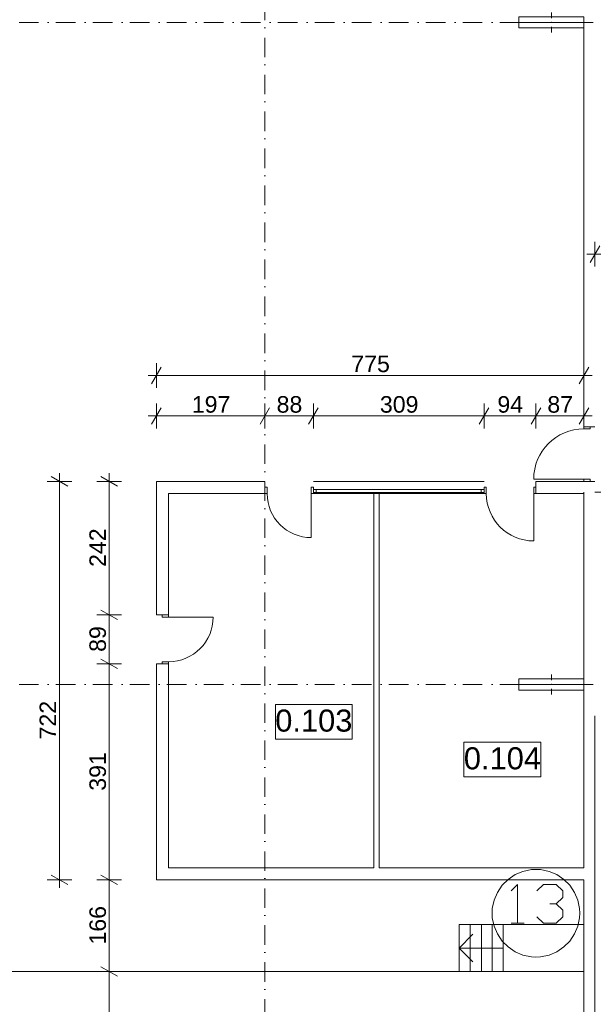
# Model space of a CAD drawing. Extents: x -283435 to 14216, y -77540 to 30522.
# Tile 7 of 177: x -241245 to -230849, y -40897 to -23050. Entities that reach past the tile are written whole.
import ezdxf

# ---------------------------------------------------------------- set-up
doc = ezdxf.new("R2010")
doc.units = 0
doc.header["$MEASUREMENT"] = 0
doc.linetypes.add('Kropki i Kreski', pattern=[670.277762, 352.777767, -176.388884, 0, -141.111112])
for name, color, linetype in [('Drzwi ArchiCAD', 7, 'Continuous'), ('HYDRANTY', 7, 'Continuous'), ('Okna ArchiCADa', 7, 'Continuous'), ('SŁUPY', 7, 'Continuous'), ('WYMIARY', 7, 'Continuous'), ('ŚCIANY', 7, 'Continuous')]:
    doc.layers.add(name, color=color, linetype=linetype)
for name, color, linetype, lineweight in [('Drzwi ArchiCAD_Nr_Pióra__3', 3, 'Continuous', 18), ('Drzwi ArchiCAD_Nr_Pióra__7', 7, 'Continuous', 18), ('HYDRANTY_Nr_Pióra__5', 5, 'Continuous', 18), ('LINIE_Nr_Pióra__5', 5, 'Continuous', 18), ('Okna ArchiCADa_Nr_Pióra__23', 23, 'Continuous', 18), ('Okna ArchiCADa_Nr_Pióra__3', 3, 'Continuous', 18), ('Okna ArchiCADa_Nr_Pióra__7', 7, 'Continuous', 18), ('OPISY_Nr_Pióra__65', 65, 'Continuous', 18), ('OPISY_Nr_Pióra__86', 86, 'Continuous', 18), ('OSIE_Nr_Pióra__5', 5, 'Continuous', 18), ('OSIE_Nr_Pióra__7', 7, 'Continuous', 18), ('SŁUPY_Nr_Pióra__20', 20, 'Continuous', 18), ('WYMIARY_Nr_Pióra__4', 4, 'Continuous', 18), ('WYMIARY_Nr_Pióra__5', 5, 'Continuous', 18), ('ŚCIANY_Nr_Pióra__7', 7, 'Continuous', 18)]:
    doc.layers.add(name, color=color, linetype=linetype, lineweight=lineweight)
doc.layers.add('SŁUPY_Nr_Pióra__28', color=7, linetype='Continuous', lineweight=18, true_color=0x260900)
doc.styles.add('GENERATED_STYLE_1', font='arial.ttf')
doc.styles.add('GENERATED_STYLE_2', font='txt')
doc.dimstyles.new('GENERATED_STYLE__1', dxfattribs={"dimtxt": 300, "dimasz": 228, "dimexe": 0.18, "dimexo": 0, "dimgap": 0.09, "dimtad": 1, "dimdec": 0, "dimlfac": 0.1, "dimzin": 0, "dimdsep": 46, "dimtxsty": 'GENERATED_STYLE_2', "dimblk": 'ARROWHEAD_2', "dimblk1": 'ARROWHEAD_2', "dimblk2": 'ARROWHEAD_2', "dimcen": 0.09, "dimclrd": 256, "dimclre": 256, "dimclrt": 256, "dimazin": 0, "dimtfac": 1, "dimtdec": 4, "dimtmove": 0, "dimatfit": 3, "dimfxl": 1, "dimtolj": 1, "dimtzin": 0, "dimarcsym": 0})
doc.dimstyles.new('GENERATED_STYLE__2', dxfattribs={"dimtxt": 300, "dimasz": 228, "dimexe": 0.18, "dimexo": 0, "dimgap": 0.09, "dimtad": 1, "dimtih": 1, "dimtoh": 1, "dimdec": 0, "dimlfac": 0.1, "dimzin": 0, "dimdsep": 46, "dimtxsty": 'GENERATED_STYLE_2', "dimblk": 'ARROWHEAD_2', "dimblk1": 'ARROWHEAD_2', "dimblk2": 'ARROWHEAD_2', "dimcen": 0.09, "dimclrd": 256, "dimclre": 256, "dimclrt": 256, "dimazin": 0, "dimtfac": 1, "dimtdec": 4, "dimtmove": 0, "dimatfit": 3, "dimfxl": 1, "dimtolj": 1, "dimtzin": 0, "dimarcsym": 0})
doc.dimstyles.new('GENERATED_STYLE__4', dxfattribs={"dimtxt": 300, "dimasz": 228, "dimexe": 0.18, "dimexo": 0, "dimgap": 0.09, "dimtad": 1, "dimdec": 0, "dimlfac": 0.1, "dimzin": 0, "dimdsep": 46, "dimtxsty": 'GENERATED_STYLE_2', "dimblk": 'ARROWHEAD_2', "dimblk1": 'ARROWHEAD_2', "dimblk2": 'ARROWHEAD_2', "dimcen": 0.09, "dimclrd": 256, "dimclre": 256, "dimclrt": 256, "dimazin": 0, "dimtfac": 1, "dimtdec": 4, "dimtmove": 2, "dimatfit": 3, "dimfxl": 1, "dimtolj": 1, "dimtzin": 0, "dimarcsym": 0})

# ---------------------------------------------------------------- blocks, each defined once
blk = doc.blocks.new('Ściana_6', base_point=(-231019, -47752))
at = {"layer": 'ŚCIANY_Nr_Pióra__7', "linetype": 'Continuous'}
for p, q in [((-231019, -35670), (-231019, -38422)), ((-230819, -47952), (-230819, -35670)), ((-231019, -38642), (-231019, -47752))]:
    blk.add_line(p, q, dxfattribs=at)
blk = doc.blocks.new('O M panel zakrzywiony 12_43')
at = {"layer": 'Okna ArchiCADa_Nr_Pióra__23', "linetype": 'Continuous'}
for p, q in [((-1496, 0), (-1546, 0)), ((-1496, -50), (-1496, 0)), ((1546, 0), (1496, 0)), ((1496, 0), (1496, -50)), ((-1546, -50), (-1496, -50)), ((1496, -50), (1546, -50))]:
    blk.add_line(p, q, dxfattribs=at)
at = {"layer": 'Okna ArchiCADa_Nr_Pióra__3', "linetype": 'Continuous'}
for p, q in [((-1546, 150), (1546, 150)), ((1496, 0), (-1496, 0)), ((-1546, -70), (1546, -70)), ((-1496, -50), (1496, -50))]:
    blk.add_line(p, q, dxfattribs=at)
at = {"layer": 'Okna ArchiCADa_Nr_Pióra__7', "linetype": 'Continuous'}
for p, q in [((-1546, 0), (-1546, -50)), ((1546, 0), (1546, -50))]:
    blk.add_line(p, q, dxfattribs=at)
blk = doc.blocks.new('D1 Drzwi proste 12_24')
at = {"layer": 'Drzwi ArchiCAD_Nr_Pióra__3', "linetype": 'Continuous'}
for p, q in [((430, 0), (430, 860)), ((-430, 0), (-470, 0)), ((-470, 0), (-470, -115)), ((-430, -115), (-430, 0)), ((470, 0), (430, 0)), ((430, 0), (430, -115)), ((470, -115), (470, 0)), ((-470, -115), (-430, -115)), ((430, -115), (470, -115))]:
    blk.add_line(p, q, dxfattribs=at)
blk.add_arc((430, 0), 860, 90, 180, dxfattribs=at)
at = {"layer": 'Drzwi ArchiCAD_Nr_Pióra__7', "linetype": 'Continuous'}
for p, q in [((-470, 0), (-470, -115)), ((470, 0), (470, -115))]:
    blk.add_line(p, q, dxfattribs=at)
blk = doc.blocks.new('D1 Drzwi proste 12_25')
at = {"layer": 'Drzwi ArchiCAD_Nr_Pióra__3', "linetype": 'Continuous'}
for p, q in [((400, 0), (400, 800)), ((-400, 0), (-440, 0)), ((-440, 0), (-440, -115)), ((-400, -115), (-400, 0)), ((440, 0), (400, 0)), ((400, 0), (400, -115)), ((440, -115), (440, 0)), ((-440, -115), (-400, -115)), ((400, -115), (440, -115))]:
    blk.add_line(p, q, dxfattribs=at)
blk.add_arc((400, 0), 800, 90, 180, dxfattribs=at)
at = {"layer": 'Drzwi ArchiCAD_Nr_Pióra__7', "linetype": 'Continuous'}
for p, q in [((-440, 0), (-440, -115)), ((440, 0), (440, -115))]:
    blk.add_line(p, q, dxfattribs=at)
blk = doc.blocks.new('Ściana_123', base_point=(-238768, -31418))
at = {"layer": 'ŚCIANY_Nr_Pióra__7', "linetype": 'Continuous'}
for p, q in [((-236801, -31418), (-238768, -31418)), ((-236801, -31523), (-236801, -31418)), ((-236801, -31638), (-236801, -31523)), ((-231889, -31523), (-231889, -31418)), ((-231019, -31418), (-231889, -31418)), ((-231889, -31638), (-231889, -31523)), ((-238548, -31638), (-236801, -31638)), ((-231889, -31638), (-231019, -31638))]:
    blk.add_line(p, q, dxfattribs=at)
at = {"layer": 'Drzwi ArchiCAD', "linetype": 'Continuous', "xscale": -1, "rotation": 180}
for name, p in [('D1 Drzwi proste 12_25', (-236361, -31638)), ('D1 Drzwi proste 12_24', (-232359, -31638))]:
    blk.add_blockref(name, p, dxfattribs=at)
at = {"layer": 'Okna ArchiCADa', "linetype": 'Continuous'}
blk.add_blockref('O M panel zakrzywiony 12_43', (-234375, -31568), dxfattribs=at)
blk = doc.blocks.new('D1 Drzwi proste 12_26')
at = {"layer": 'Drzwi ArchiCAD_Nr_Pióra__3', "linetype": 'Continuous'}
for p, q in [((405, 0), (405, 810)), ((-405, 0), (-445, 0)), ((-445, 0), (-445, -115)), ((-405, -115), (-405, 0)), ((445, 0), (405, 0)), ((405, 0), (405, -115)), ((445, -115), (445, 0)), ((-445, -115), (-405, -115)), ((405, -115), (445, -115))]:
    blk.add_line(p, q, dxfattribs=at)
blk.add_arc((405, 0), 810, 90, 180, dxfattribs=at)
at = {"layer": 'Drzwi ArchiCAD_Nr_Pióra__7', "linetype": 'Continuous'}
for p, q in [((-445, 0), (-445, -115)), ((445, 0), (445, -115))]:
    blk.add_line(p, q, dxfattribs=at)
blk = doc.blocks.new('Ściana_124', base_point=(-238768, -31418))
at = {"layer": 'ŚCIANY_Nr_Pióra__7', "linetype": 'Continuous'}
for p, q in [((-238768, -31418), (-238768, -33837)), ((-238548, -33837), (-238548, -31638)), ((-238663, -33837), (-238768, -33837)), ((-238548, -33837), (-238663, -33837)), ((-238663, -34727), (-238768, -34727)), ((-238768, -34727), (-238768, -38642)), ((-238548, -34727), (-238663, -34727)), ((-238548, -38422), (-238548, -34727))]:
    blk.add_line(p, q, dxfattribs=at)
at = {"layer": 'Drzwi ArchiCAD', "linetype": 'Continuous', "xscale": -1, "rotation": 270}
blk.add_blockref('D1 Drzwi proste 12_26', (-238548, -34282), dxfattribs=at)
blk = doc.blocks.new('Ściana_125', base_point=(-238768, -38642))
at = {"layer": 'ŚCIANY_Nr_Pióra__7', "linetype": 'Continuous'}
for p, q in [((-234828, -38422), (-238548, -38422)), ((-231019, -38422), (-234728, -38422)), ((-238768, -38642), (-231019, -38642))]:
    blk.add_line(p, q, dxfattribs=at)
blk = doc.blocks.new('Ściana_126', base_point=(-231019, -35210))
at = {"layer": 'ŚCIANY_Nr_Pióra__7', "linetype": 'Continuous'}
for p, q in [((-231019, -31614), (-231019, -35000)), ((-230679, -31614), (-230819, -31614)), ((-230679, -35210), (-230679, -31614)), ((-231019, -35200), (-231019, -35670))]:
    blk.add_line(p, q, dxfattribs=at)
blk = doc.blocks.new('Ściana_131', base_point=(-234828, -31418))
at = {"layer": 'ŚCIANY_Nr_Pióra__7', "linetype": 'Continuous'}
for p, q in [((-234828, -31638), (-234828, -38422)), ((-234728, -38422), (-234728, -31638))]:
    blk.add_line(p, q, dxfattribs=at)
blk = doc.blocks.new('D1 Drzwi proste 12_127')
at = {"layer": 'Drzwi ArchiCAD_Nr_Pióra__3', "linetype": 'Continuous'}
for p, q in [((455, 0), (455, 910)), ((-455, 0), (-495, 0)), ((-495, 0), (-495, -115)), ((-455, -115), (-455, 0)), ((495, 0), (455, 0)), ((455, 0), (455, -115)), ((495, -115), (495, 0)), ((-495, -115), (-455, -115)), ((455, -115), (495, -115))]:
    blk.add_line(p, q, dxfattribs=at)
blk.add_arc((455, 0), 910, 90, 180, dxfattribs=at)
at = {"layer": 'Drzwi ArchiCAD_Nr_Pióra__7', "linetype": 'Continuous'}
for p, q in [((-495, 0), (-495, -115)), ((495, 0), (495, -115))]:
    blk.add_line(p, q, dxfattribs=at)
blk = doc.blocks.new('Ściana_358', base_point=(-231019, -31614))
at = {"layer": 'ŚCIANY_Nr_Pióra__7', "linetype": 'Continuous'}
for p, q in [((-231019, -23200), (-231019, -30428)), ((-231019, -30428), (-230904, -30428)), ((-230904, -30428), (-230819, -30428)), ((-231019, -31418), (-230904, -31418)), ((-230904, -31418), (-230819, -31418))]:
    blk.add_line(p, q, dxfattribs=at)
at = {"layer": 'Drzwi ArchiCAD', "linetype": 'Continuous', "xscale": -1, "rotation": 90}
blk.add_blockref('D1 Drzwi proste 12_127', (-231019, -30923), dxfattribs=at)
blk = doc.blocks.new('Słup_89', base_point=(-231609, -23100))
at = {"layer": 'SŁUPY_Nr_Pióra__20', "linetype": 'Continuous'}
for p, q in [((-231609, -23020), (-231609, -22920)), ((-231689, -23100), (-232279, -23100)), ((-231609, -23180), (-231609, -23280)), ((-231529, -23100), (-230939, -23100))]:
    blk.add_line(p, q, dxfattribs=at)
blk.add_point((-231609, -23100), dxfattribs=at)
at = {"layer": 'SŁUPY_Nr_Pióra__28', "linetype": 'Continuous', "flags": 128}
blk.add_lwpolyline([(-231019, -23200), (-231019, -23000), (-232199, -23000), (-232199, -23200)], close=True, dxfattribs=at)
blk = doc.blocks.new('Słup_91', base_point=(-231609, -35100))
at = {"layer": 'SŁUPY_Nr_Pióra__20', "linetype": 'Continuous'}
for p, q in [((-231609, -35020), (-231609, -34920)), ((-231689, -35100), (-232279, -35100)), ((-231529, -35100), (-230939, -35100)), ((-231609, -35180), (-231609, -35280))]:
    blk.add_line(p, q, dxfattribs=at)
blk.add_point((-231609, -35100), dxfattribs=at)
at = {"layer": 'SŁUPY_Nr_Pióra__28', "linetype": 'Continuous', "flags": 128}
blk.add_lwpolyline([(-231019, -35200), (-231019, -35000), (-232199, -35000), (-232199, -35200)], close=True, dxfattribs=at)
blk = doc.blocks.new('Linia_157', base_point=(-232481, -39877))
at = {"layer": 'HYDRANTY_Nr_Pióra__5', "linetype": 'Continuous'}
for p, q in [((-233281, -39877), (-233031, -39627)), ((-232481, -39877), (-233281, -39877)), ((-233281, -39877), (-233031, -40127))]:
    blk.add_line(p, q, dxfattribs=at)
blk = doc.blocks.new('*D1795')
at = {"layer": 'WYMIARY_Nr_Pióra__4', "linetype": 'Continuous', "transparency": 16777216}
for p, q in [((-230819, -27524), (-230819, -27074)), ((-225858, -27524), (-225858, -27074)), ((-230966, -27299), (-230819, -27299)), ((-230732, -27149), (-230905, -27449)), ((-230819, -27299), (-225858, -27299)), ((-225771, -27149), (-225944, -27449))]:
    blk.add_line(p, q, dxfattribs=at)
at = {"layer": 'WYMIARY_Nr_Pióra__5', "transparency": 16777216, "char_height": 300, "attachment_point": 1, "style": 'GENERATED_STYLE_1'}
for s, insert in [('{496}', (-228907, -26939)), ('{14}', (-226400, -26939))]:
    blk.add_mtext(s, dxfattribs=dict(at, insert=insert))
blk = doc.blocks.new('ARROWHEAD_2')
at = {"linetype": 'Continuous'}
for p, q in [((0, 0), (-1, 0)), ((-0.378, -0.655), (0.378, 0.655))]:
    blk.add_line(p, q, dxfattribs=at)
blk = doc.blocks.new('*D1827')
at = {"layer": 'WYMIARY_Nr_Pióra__4', "linetype": 'Continuous', "transparency": 16777216}
for p, q in [((-238681, -30083), (-238854, -30383)), ((-238768, -30458), (-238768, -30008)), ((-236715, -30083), (-236888, -30383)), ((-236801, -30458), (-236801, -30008)), ((-238914, -30233), (-238768, -30233)), ((-238768, -30233), (-236801, -30233))]:
    blk.add_line(p, q, dxfattribs=at)
at = {"layer": 'WYMIARY_Nr_Pióra__5', "transparency": 16777216, "insert": (-238126, -29873), "char_height": 300, "attachment_point": 1, "style": 'GENERATED_STYLE_1'}
blk.add_mtext('{197}', dxfattribs=at)
blk = doc.blocks.new('*D1828')
at = {"layer": 'WYMIARY_Nr_Pióra__4', "linetype": 'Continuous', "transparency": 16777216}
for p, q in [((-236715, -30083), (-236888, -30383)), ((-236801, -30458), (-236801, -30008)), ((-235835, -30083), (-236008, -30383)), ((-235921, -30458), (-235921, -30008)), ((-236801, -30233), (-235921, -30233))]:
    blk.add_line(p, q, dxfattribs=at)
at = {"layer": 'WYMIARY_Nr_Pióra__5', "transparency": 16777216, "insert": (-236589, -29873), "char_height": 300, "attachment_point": 1, "style": 'GENERATED_STYLE_1'}
blk.add_mtext('{88}', dxfattribs=at)
blk = doc.blocks.new('*D1829')
at = {"layer": 'WYMIARY_Nr_Pióra__4', "linetype": 'Continuous', "transparency": 16777216}
for p, q in [((-235835, -30083), (-236008, -30383)), ((-235921, -30458), (-235921, -30008)), ((-232742, -30083), (-232915, -30383)), ((-232829, -30458), (-232829, -30008)), ((-235921, -30233), (-232829, -30233))]:
    blk.add_line(p, q, dxfattribs=at)
at = {"layer": 'WYMIARY_Nr_Pióra__5', "transparency": 16777216, "insert": (-234717, -29873), "char_height": 300, "attachment_point": 1, "style": 'GENERATED_STYLE_1'}
blk.add_mtext('{309}', dxfattribs=at)
blk = doc.blocks.new('*D1830')
at = {"layer": 'WYMIARY_Nr_Pióra__4', "linetype": 'Continuous', "transparency": 16777216}
for p, q in [((-232742, -30083), (-232915, -30383)), ((-232829, -30458), (-232829, -30008)), ((-231802, -30083), (-231975, -30383)), ((-231889, -30458), (-231889, -30008)), ((-232829, -30233), (-231889, -30233))]:
    blk.add_line(p, q, dxfattribs=at)
at = {"layer": 'WYMIARY_Nr_Pióra__5', "transparency": 16777216, "insert": (-232587, -29873), "char_height": 300, "attachment_point": 1, "style": 'GENERATED_STYLE_1'}
blk.add_mtext('{94}', dxfattribs=at)
blk = doc.blocks.new('*D1831')
at = {"layer": 'WYMIARY_Nr_Pióra__4', "linetype": 'Continuous', "transparency": 16777216}
for p, q in [((-231802, -30083), (-231975, -30383)), ((-231889, -30458), (-231889, -30008)), ((-231105, -30383), (-230932, -30083)), ((-231019, -30458), (-231019, -30008)), ((-231889, -30233), (-231019, -30233)), ((-231019, -30233), (-230872, -30233))]:
    blk.add_line(p, q, dxfattribs=at)
at = {"layer": 'WYMIARY_Nr_Pióra__5', "transparency": 16777216, "insert": (-231682, -29873), "char_height": 300, "attachment_point": 1, "style": 'GENERATED_STYLE_1'}
blk.add_mtext('{87}', dxfattribs=at)
blk = doc.blocks.new('*D1832')
at = {"layer": 'WYMIARY_Nr_Pióra__4', "linetype": 'Continuous', "transparency": 16777216}
for p, q in [((-239397, -40303), (-239847, -40303)), ((-239772, -40216), (-239472, -40389)), ((-239622, -47752), (-239622, -40303)), ((-239397, -47752), (-239847, -47752)), ((-239772, -47666), (-239472, -47839)), ((-239622, -47899), (-239622, -47752))]:
    blk.add_line(p, q, dxfattribs=at)
at = {"layer": 'WYMIARY_Nr_Pióra__5', "transparency": 16777216, "insert": (-239982, -44369), "char_height": 300, "attachment_point": 1, "rotation": 90, "style": 'GENERATED_STYLE_1'}
blk.add_mtext('{745}', dxfattribs=at)
blk = doc.blocks.new('*D1833')
at = {"layer": 'WYMIARY_Nr_Pióra__4', "linetype": 'Continuous', "transparency": 16777216}
for p, q in [((-239397, -38642), (-239847, -38642)), ((-239772, -38555), (-239472, -38728)), ((-239622, -40303), (-239622, -38642)), ((-239397, -40303), (-239847, -40303)), ((-239772, -40216), (-239472, -40389))]:
    blk.add_line(p, q, dxfattribs=at)
at = {"layer": 'WYMIARY_Nr_Pióra__5', "transparency": 16777216, "insert": (-239982, -39814), "char_height": 300, "attachment_point": 1, "rotation": 90, "style": 'GENERATED_STYLE_1'}
blk.add_mtext('{166}', dxfattribs=at)
blk = doc.blocks.new('*D1834')
at = {"layer": 'WYMIARY_Nr_Pióra__4', "linetype": 'Continuous', "transparency": 16777216}
for p, q in [((-239397, -34727), (-239847, -34727)), ((-239772, -34640), (-239472, -34813)), ((-239622, -38642), (-239622, -34727)), ((-239397, -38642), (-239847, -38642)), ((-239772, -38555), (-239472, -38728))]:
    blk.add_line(p, q, dxfattribs=at)
at = {"layer": 'WYMIARY_Nr_Pióra__5', "transparency": 16777216, "insert": (-239982, -37026), "char_height": 300, "attachment_point": 1, "rotation": 90, "style": 'GENERATED_STYLE_1'}
blk.add_mtext('{391}', dxfattribs=at)
blk = doc.blocks.new('*D1835')
at = {"layer": 'WYMIARY_Nr_Pióra__4', "linetype": 'Continuous', "transparency": 16777216}
for p, q in [((-239397, -33837), (-239847, -33837)), ((-239772, -33750), (-239472, -33923)), ((-239622, -34727), (-239622, -33837)), ((-239397, -34727), (-239847, -34727)), ((-239772, -34640), (-239472, -34813))]:
    blk.add_line(p, q, dxfattribs=at)
at = {"layer": 'WYMIARY_Nr_Pióra__5', "transparency": 16777216, "insert": (-239982, -34509), "char_height": 300, "attachment_point": 1, "rotation": 90, "style": 'GENERATED_STYLE_1'}
blk.add_mtext('{89}', dxfattribs=at)
blk = doc.blocks.new('*D1836')
at = {"layer": 'WYMIARY_Nr_Pióra__4', "linetype": 'Continuous', "transparency": 16777216}
for p, q in [((-239472, -31505), (-239772, -31331)), ((-239622, -31418), (-239622, -31271)), ((-239397, -31418), (-239847, -31418)), ((-239622, -33837), (-239622, -31418)), ((-239397, -33837), (-239847, -33837)), ((-239772, -33750), (-239472, -33923))]:
    blk.add_line(p, q, dxfattribs=at)
at = {"layer": 'WYMIARY_Nr_Pióra__5', "transparency": 16777216, "insert": (-239982, -32969), "char_height": 300, "attachment_point": 1, "rotation": 90, "style": 'GENERATED_STYLE_1'}
blk.add_mtext('{242}', dxfattribs=at)
blk = doc.blocks.new('*D1837')
at = {"layer": 'WYMIARY_Nr_Pióra__4', "linetype": 'Continuous', "transparency": 16777216}
for p, q in [((-238681, -29348), (-238854, -29648)), ((-238768, -29723), (-238768, -29273)), ((-231105, -29648), (-230932, -29348)), ((-231019, -29723), (-231019, -29273)), ((-238914, -29498), (-238768, -29498)), ((-238768, -29498), (-231019, -29498)), ((-231019, -29498), (-230872, -29498))]:
    blk.add_line(p, q, dxfattribs=at)
at = {"layer": 'WYMIARY_Nr_Pióra__5', "transparency": 16777216, "insert": (-235235, -29138), "char_height": 300, "attachment_point": 1, "style": 'GENERATED_STYLE_1'}
blk.add_mtext('{775}', dxfattribs=at)
blk = doc.blocks.new('*D1849')
at = {"layer": 'WYMIARY_Nr_Pióra__4', "linetype": 'Continuous', "transparency": 16777216}
for p, q in [((-240375, -31505), (-240675, -31331)), ((-240525, -31418), (-240525, -31271)), ((-240300, -31418), (-240750, -31418)), ((-240525, -38642), (-240525, -31418)), ((-240300, -38642), (-240750, -38642)), ((-240675, -38555), (-240375, -38728)), ((-240525, -38788), (-240525, -38642))]:
    blk.add_line(p, q, dxfattribs=at)
at = {"layer": 'WYMIARY_Nr_Pióra__5', "transparency": 16777216, "insert": (-240885, -36096), "char_height": 300, "attachment_point": 1, "rotation": 90, "style": 'GENERATED_STYLE_1'}
blk.add_mtext('{722}', dxfattribs=at)

msp = doc.modelspace()

# ---------------------------------------------------------------- linework, layer by layer
at = {"layer": 'LINIE_Nr_Pióra__5', "linetype": 'Continuous'}
for p, q in [((-233280.6, -40302.6), (-233280.6, -39450.4)), ((-233280.6, -39450.4), (-231018.9, -39450.4)), ((-233082, -40302.6), (-233082, -39450.4)), ((-232878, -40302.6), (-232878, -39450.4)), ((-232679.4, -40302.6), (-232679.4, -39450.4)), ((-232480.5, -40302.6), (-232480.5, -39450.4)), ((-254833.8, -40302.6), (-231018.9, -40302.6))]:
    msp.add_line(p, q, dxfattribs=at)
at = {"layer": 'OPISY_Nr_Pióra__65', "linetype": 'Continuous', "flags": 128}
for points in [[(-236611.8, -35463), (-235217, -35463), (-235217, -36091.6), (-236611.8, -36091.6)], [(-233193.7, -36146.6), (-231798.9, -36146.6), (-231798.9, -36775.2), (-233193.7, -36775.2)]]:
    msp.add_lwpolyline(points, close=True, dxfattribs=at)
at = {"layer": 'OSIE_Nr_Pióra__5', "linetype": 'Kropki i Kreski'}
msp.add_line((-236804, -49203.4), (-236804, 27442), dxfattribs=at)
at = {"layer": 'OSIE_Nr_Pióra__7', "linetype": 'Kropki i Kreski'}
for p, q in [((-280139.5, -23099.9), (10893.5, -23099.9)), ((-280139.5, -35099.9), (10893.5, -35099.9))]:
    msp.add_line(p, q, dxfattribs=at)
at = {"layer": 'OSIE_Nr_Pióra__7', "linetype": 'Continuous', "flags": 128}
msp.add_lwpolyline([(-232679.4, -39245.5), (-232679.4, -39329.1), (-232648, -39480.9), (-232585.1, -39622), (-232501.6, -39752.7), (-232391.9, -39857.3), (-232266.2, -39946.3), (-232125.1, -40003.8), (-231968.3, -40034.9), (-231889.7, -40040.2), (-231806.1, -40034.9), (-231649.3, -40003.8), (-231508.2, -39946.3), (-231382.5, -39857.3), (-231272.8, -39752.7), (-231189.2, -39622), (-231131.7, -39480.9), (-231100.3, -39329.1), (-231095, -39245.5), (-231100.3, -39161.9), (-231131.7, -39010.1), (-231189.2, -38869), (-231272.8, -38738.3), (-231382.5, -38633.7), (-231508.2, -38544.7), (-231649.3, -38487.2), (-231806.1, -38455.8), (-231889.7, -38450.8), (-231968.3, -38455.8), (-232125.1, -38487.2), (-232266.2, -38544.7), (-232391.9, -38633.7), (-232501.6, -38738.3), (-232585.1, -38869), (-232648, -39010.1), (-232679.4, -39161.9)], close=True, dxfattribs=at)
for points in [[(-232224.4, -39428.4), (-232224.4, -38727.9), (-232339.4, -38842.9)], [(-231523.9, -39078), (-231403.6, -38958), (-231403.6, -38842.9), (-231523.9, -38727.9), (-231753.9, -38727.9), (-231874, -38842.9)], [(-231874, -39308.4), (-231753.9, -39428.4), (-231523.9, -39428.4), (-231403.6, -39308.4), (-231403.6, -39193.3), (-231523.9, -39078), (-231638.9, -39078)], [(-232339.4, -39428.4), (-232104, -39428.4)]]:
    msp.add_lwpolyline(points, dxfattribs=at)

# ---------------------------------------------------------------- block references
at = {"layer": 'HYDRANTY', "linetype": 'Continuous'}
msp.add_blockref('Linia_157', (-232480.5, -39876.5), dxfattribs=at)
at = {"layer": 'SŁUPY'}
for name, p in [('Słup_89', (-231608.9, -23099.9)), ('Słup_91', (-231608.9, -35099.9))]:
    msp.add_blockref(name, p, dxfattribs=at)
at = {"layer": 'ŚCIANY'}
for name, p in [('Ściana_358', (-231018.9, -31613.9)), ('Ściana_123', (-238767.7, -31418.1)), ('Ściana_124', (-238767.7, -31418.1)), ('Ściana_131', (-234828.3, -31418.1)), ('Ściana_126', (-231018.9, -35209.9)), ('Ściana_6', (-231018.9, -47752.5)), ('Ściana_125', (-238767.7, -38641.7))]:
    msp.add_blockref(name, p, dxfattribs=at)

# ---------------------------------------------------------------- texts
at = {"layer": 'OPISY_Nr_Pióra__86', "linetype": 'Continuous', "char_height": 400, "attachment_point": 2, "style": 'GENERATED_STYLE_1'}
for s, insert in [('{0.103}', (-235914.4, -35554.4)), ('{0.104}', (-232496.3, -36238.1))]:
    msp.add_mtext(s, dxfattribs=dict(at, insert=insert))

# ---------------------------------------------------------------- dimensions: what is measured, and where the dimension line sits
at = {"layer": 'WYMIARY', "linetype": 'Continuous'}
for base, p1, p2, picture, middle in [((-230818.9, -27298.8), (-230818.9, -25817.5), (-225857.8, -29587.1), '*D1795', (-228570.1, -27088.8)), ((-238767.7, -29498), (-238767.7, -31418.1), (-231018.9, -31418.1), '*D1837', (-234897.4, -29288)), ((-238767.7, -30232.9), (-238767.7, -31418.1), (-236801.2, -31418.1), '*D1827', (-237788.6, -30022.9)), ((-238767.7, -30232.9), (-235921.2, -31418.1), (-232828.9, -31418.1), '*D1829', (-234379.2, -30022.9)), ((-238767.7, -30232.9), (-232828.9, -31418.1), (-231888.9, -31418.1), '*D1830', (-232361.6, -30022.9)), ((-238767.7, -30232.9), (-236801.2, -31418.1), (-235921.2, -31418.1), '*D1828', (-236364, -30022.9)), ((-238767.7, -30232.9), (-231888.9, -31418.1), (-231018.9, -31418.1), '*D1831', (-231456.6, -30022.9))]:
    dim = msp.add_linear_dim(base=base, p1=p1, p2=p2, dimstyle='GENERATED_STYLE__2', dxfattribs=at)
    dim.commit()
    dim.dimension.update_dxf_attribs({"geometry": picture, "text_midpoint": middle})
for base, p1, p2, dimstyle, picture, middle in [((-240524.7, -38641.7), (-238767.7, -38641.7), (-238767.7, -31418.1), 'GENERATED_STYLE__4', '*D1849', (-240734.7, -35758.9)), ((-239622, -47752.5), (-238767.7, -33836.8), (-238767.7, -31418.1), 'GENERATED_STYLE__1', '*D1836', (-239832, -32631.5)), ((-239622, -47752.5), (-238767.7, -34726.8), (-238767.7, -33836.8), 'GENERATED_STYLE__1', '*D1835', (-239832, -34284.5)), ((-239622, -47752.5), (-238767.7, -38641.7), (-238767.7, -34726.8), 'GENERATED_STYLE__1', '*D1834', (-239832, -36688.4)), ((-239622, -47752.5), (-233280.6, -40302.6), (-238767.7, -38641.7), 'GENERATED_STYLE__1', '*D1833', (-239832, -39476.3)), ((-239622, -47752.5), (-231018.9, -47752.5), (-233280.6, -40302.6), 'GENERATED_STYLE__1', '*D1832', (-239832, -44031.7))]:
    dim = msp.add_linear_dim(base=base, p1=p1, p2=p2, angle=90, dimstyle=dimstyle, dxfattribs=at)
    dim.commit()
    dim.dimension.update_dxf_attribs({"geometry": picture, "text_midpoint": middle})

doc.saveas('drawing.dxf')
